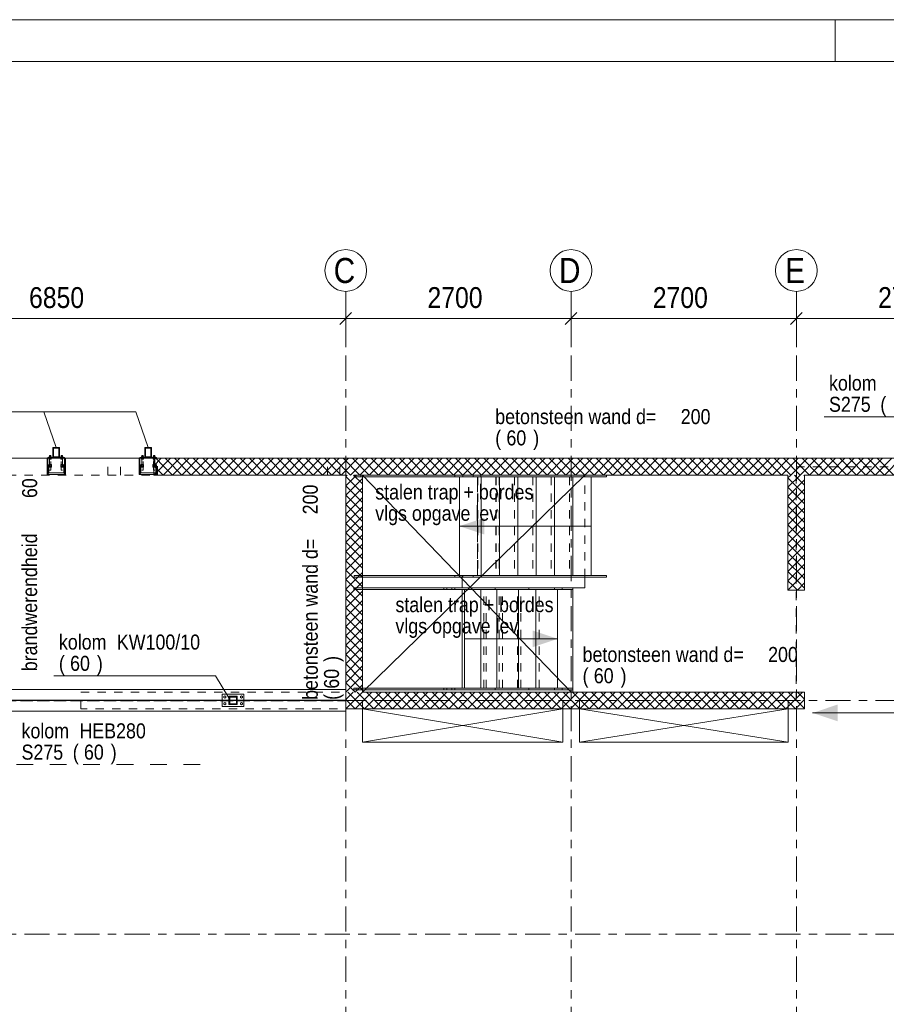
# Model space of a CAD drawing. Header units: millimetres. Extents: x -923 to -82, y -1402 to -808.
# Tile 57 of 109: x -809 to -706, y -926 to -808. Entities that reach past the tile are written whole.
import ezdxf

# ---------------------------------------------------------------- set-up
doc = ezdxf.new("R2010")
doc.units = ezdxf.units.MM
for name, pattern in [('XKITLINE00', [0]), ('XKITLINE01', [4, 1, -1, 1, -1]), ('XKITLINE02', [4, 2, -2]), ('XKITLINE03', [6, 3, -1, 1, -1])]:
    doc.linetypes.add(name, pattern=pattern)
for name, color, linetype, lineweight in [('Bout', 3, 'Continuous', 0), ('Grafisch object', 3, 'Continuous', 0), ('Offset', 4, 'Continuous', 0), ('Onderdeel', 2, 'Continuous', 0), ('Onderdeel label', 2, 'Continuous', 0), ('Stramien', 4, 'Continuous', 0), ('Tekening kader', 3, 'Continuous', 0), ('Tekst', 7, 'Continuous', 0)]:
    doc.layers.add(name, color=color, linetype=linetype, lineweight=lineweight)
doc.styles.add('ARIAL', font='arial.ttf')

msp = doc.modelspace()

# ---------------------------------------------------------------- hatches: boundary and pattern name
at = {"layer": 'Grafisch object'}
for points in [[(-756.69, -868.44), (-753.69, -867.44), (-753.69, -869.44)], [(-744.92, -881.94), (-747.92, -882.94), (-747.92, -880.94)], [(-714.36, -890.81), (-711.37, -889.81), (-711.36, -891.81)]]:
    msp.add_hatch(color=256, dxfattribs=at).paths.add_polyline_path(points, flags=17)
at = {"layer": 'Onderdeel'}
h = msp.add_hatch(color=256, dxfattribs=at)
h.paths.add_polyline_path([(-804.62, -860.21), (-805.42, -860.21), (-805.42, -859.01), (-804.62, -859.01)], flags=17)
h.paths.add_polyline_path([(-805.34, -860.13), (-804.7, -860.13), (-804.7, -859.09), (-805.34, -859.09)])
h = msp.add_hatch(color=256, dxfattribs=at)
h.paths.add_polyline_path([(-793.59, -860.21), (-794.39, -860.21), (-794.39, -859.01), (-793.59, -859.01)], flags=17)
h.paths.add_polyline_path([(-794.31, -860.13), (-793.67, -860.13), (-793.67, -859.09), (-794.31, -859.09)])
h = msp.add_hatch(color=256, dxfattribs=at)
h.paths.add_polyline_path([(-783.31, -889.81), (-784.31, -889.81), (-784.31, -888.81), (-783.31, -888.81)], flags=17)
h.paths.add_polyline_path([(-784.21, -889.71), (-783.41, -889.71), (-783.41, -888.91), (-784.21, -888.91)])

# ---------------------------------------------------------------- linework, layer by layer
at = {"layer": 'Bout', "linetype": 'XKITLINE00', "lineweight": 0}
for p, q in [((-784.81, -888.78), (-784.93, -888.84)), ((-784.93, -888.84), (-784.93, -888.98)), ((-784.93, -888.98), (-784.81, -889.05)), ((-784.69, -888.84), (-784.81, -888.78)), ((-784.81, -889.05), (-784.69, -888.98)), ((-784.69, -888.98), (-784.69, -888.84)), ((-782.81, -888.78), (-782.93, -888.84)), ((-782.93, -888.84), (-782.93, -888.98)), ((-782.93, -888.98), (-782.81, -889.05)), ((-782.69, -888.84), (-782.81, -888.78)), ((-782.81, -889.05), (-782.69, -888.98)), ((-782.69, -888.98), (-782.69, -888.84)), ((-784.81, -889.58), (-784.93, -889.64)), ((-784.93, -889.64), (-784.93, -889.78)), ((-784.93, -889.78), (-784.81, -889.85)), ((-784.69, -889.64), (-784.81, -889.58)), ((-784.81, -889.85), (-784.69, -889.78)), ((-784.69, -889.78), (-784.69, -889.64)), ((-782.81, -889.58), (-782.93, -889.64)), ((-782.93, -889.64), (-782.93, -889.78)), ((-782.93, -889.78), (-782.81, -889.85)), ((-782.69, -889.64), (-782.81, -889.58)), ((-782.81, -889.85), (-782.69, -889.78)), ((-782.69, -889.78), (-782.69, -889.64))]:
    msp.add_line(p, q, dxfattribs=at)
at = {"layer": 'Grafisch object', "linetype": 'XKITLINE00', "lineweight": 0}
for p, q in [((-860.81, -854.75), (-795.47, -854.75)), ((-805.02, -859.01), (-806.5, -854.75)), ((-793.99, -859.01), (-795.47, -854.75)), ((-743.31, -888.31), (-768.31, -862.31)), ((-768.31, -888.31), (-741.66, -862.31)), ((-740.89, -868.44), (-756.69, -868.44)), ((-756.07, -881.94), (-744.92, -881.94)), ((-744.31, -890.31), (-768.31, -894.31)), ((-768.31, -890.31), (-744.31, -894.32)), ((-744.31, -890.31), (-768.31, -890.31)), ((-768.31, -890.31), (-768.31, -894.31)), ((-744.31, -894.32), (-744.31, -890.31)), ((-717.31, -890.31), (-742.32, -894.32)), ((-742.32, -890.31), (-717.31, -894.32)), ((-717.31, -890.31), (-742.32, -890.31)), ((-742.32, -890.31), (-742.32, -894.32)), ((-717.31, -894.32), (-717.31, -890.31)), ((-714.36, -890.81), (-691.76, -890.8)), ((-768.31, -894.31), (-744.31, -894.32)), ((-742.32, -894.32), (-717.31, -894.32))]:
    msp.add_line(p, q, dxfattribs=at)
at = {"layer": 'Offset', "linetype": 'XKITLINE00', "lineweight": 0}
for p, q in [((-770.31, -846.55), (-770.31, -841.05)), ((-770.31, -846.55), (-770.31, -841.05)), ((-743.31, -846.55), (-743.31, -841.05)), ((-743.31, -846.55), (-743.31, -841.05)), ((-716.31, -846.55), (-716.31, -841.05)), ((-716.31, -846.55), (-716.31, -841.05)), ((-769.61, -842.85), (-771.02, -844.26)), ((-769.61, -842.85), (-771.02, -844.26)), ((-742.61, -842.85), (-744.02, -844.26)), ((-742.61, -842.85), (-744.02, -844.26)), ((-715.61, -842.85), (-717.02, -844.26)), ((-715.61, -842.85), (-717.02, -844.26)), ((-838.81, -843.55), (-770.31, -843.55)), ((-770.31, -843.55), (-743.31, -843.55)), ((-743.31, -843.55), (-716.31, -843.55)), ((-716.31, -843.55), (-689.31, -843.55))]:
    msp.add_line(p, q, dxfattribs=at)
at = {"layer": 'Offset'}
for p in [(-770.31, -843.55), (-770.31, -843.55), (-743.31, -843.55), (-743.31, -843.55), (-716.31, -843.55), (-716.31, -843.55)]:
    msp.add_point(p, dxfattribs=at)
at = {"layer": 'Onderdeel', "linetype": 'XKITLINE00', "lineweight": 0}
for p, q in [((-805.42, -859.01), (-805.42, -859.01)), ((-805.42, -859.01), (-804.62, -859.01)), ((-805.42, -860.21), (-805.42, -859.01)), ((-804.7, -859.09), (-805.34, -859.09)), ((-805.34, -859.09), (-805.34, -859.09)), ((-805.34, -859.09), (-805.34, -860.13)), ((-804.7, -859.09), (-804.7, -859.09)), ((-804.7, -860.13), (-804.7, -859.09)), ((-804.62, -859.01), (-804.62, -859.01)), ((-804.62, -859.01), (-804.62, -860.21)), ((-794.39, -859.01), (-794.39, -859.01)), ((-794.39, -859.01), (-793.59, -859.01)), ((-794.39, -860.21), (-794.39, -859.01)), ((-793.67, -859.09), (-794.31, -859.09)), ((-794.31, -859.09), (-794.31, -859.09)), ((-794.31, -859.09), (-794.31, -860.13)), ((-793.67, -859.09), (-793.67, -859.09)), ((-793.67, -860.13), (-793.67, -859.09)), ((-793.59, -859.01), (-793.59, -859.01)), ((-793.59, -859.01), (-793.59, -860.21)), ((-815.73, -860.31), (-806.02, -860.31)), ((-806.11, -860.31), (-806.02, -860.31)), ((-806.11, -862.26), (-806.11, -860.31)), ((-806.02, -860.21), (-805.42, -860.21)), ((-806.02, -862.06), (-806.02, -860.21)), ((-805.87, -860.17), (-805.57, -860.17)), ((-805.87, -860.17), (-805.87, -860.21)), ((-805.87, -861.06), (-805.57, -861.06)), ((-805.87, -861.06), (-805.87, -861.36)), ((-805.84, -860.09), (-805.6, -860.09)), ((-805.84, -860.09), (-805.84, -860.17)), ((-805.84, -861.07), (-805.6, -861.07)), ((-805.84, -861.07), (-805.84, -861.35)), ((-805.8, -859.96), (-805.64, -859.96)), ((-805.8, -860.09), (-805.8, -859.96)), ((-805.64, -860.09), (-805.64, -859.96)), ((-805.6, -860.09), (-805.6, -860.17)), ((-805.6, -861.35), (-805.6, -861.07)), ((-805.57, -860.17), (-805.57, -860.21)), ((-805.57, -861.36), (-805.57, -861.06)), ((-804.62, -860.21), (-805.42, -860.21)), ((-805.42, -860.21), (-805.42, -860.21)), ((-805.34, -860.13), (-805.34, -860.13)), ((-805.34, -860.13), (-804.7, -860.13)), ((-804.7, -860.13), (-804.7, -860.13)), ((-804.62, -860.21), (-804.62, -860.21)), ((-804.62, -860.21), (-804.02, -860.21)), ((-804.47, -860.17), (-804.17, -860.17)), ((-804.47, -860.17), (-804.47, -860.21)), ((-804.17, -861.06), (-804.47, -861.06)), ((-804.47, -861.06), (-804.47, -861.36)), ((-804.44, -860.09), (-804.2, -860.09)), ((-804.44, -860.09), (-804.44, -860.17)), ((-804.2, -861.07), (-804.44, -861.07)), ((-804.44, -861.07), (-804.44, -861.35)), ((-804.4, -859.96), (-804.24, -859.96)), ((-804.4, -860.09), (-804.4, -859.96)), ((-804.24, -860.09), (-804.24, -859.96)), ((-804.2, -860.17), (-804.2, -860.09)), ((-804.2, -861.35), (-804.2, -861.07)), ((-804.17, -860.21), (-804.17, -860.17)), ((-804.17, -861.36), (-804.17, -861.06)), ((-804.02, -862.06), (-804.02, -860.21)), ((-804.02, -860.31), (-794.99, -860.31)), ((-804.02, -860.31), (-803.91, -860.31)), ((-803.91, -862.26), (-803.91, -860.31)), ((-795.08, -860.31), (-794.99, -860.31)), ((-795.08, -862.26), (-795.08, -860.31)), ((-794.99, -860.21), (-794.39, -860.21)), ((-794.99, -862.06), (-794.99, -860.21)), ((-794.84, -860.17), (-794.54, -860.17)), ((-794.84, -860.17), (-794.84, -860.21)), ((-794.84, -861.06), (-794.54, -861.06)), ((-794.84, -861.06), (-794.84, -861.36)), ((-794.81, -860.09), (-794.57, -860.09)), ((-794.81, -860.09), (-794.81, -860.17)), ((-794.81, -861.07), (-794.57, -861.07)), ((-794.81, -861.07), (-794.81, -861.35)), ((-794.77, -859.96), (-794.61, -859.96)), ((-794.77, -860.09), (-794.77, -859.96)), ((-794.61, -860.09), (-794.61, -859.96)), ((-794.57, -860.09), (-794.57, -860.17)), ((-794.57, -861.35), (-794.57, -861.07)), ((-794.54, -860.17), (-794.54, -860.21)), ((-794.54, -861.36), (-794.54, -861.06)), ((-793.59, -860.21), (-794.39, -860.21)), ((-794.39, -860.21), (-794.39, -860.21)), ((-794.31, -860.13), (-794.31, -860.13)), ((-794.31, -860.13), (-793.67, -860.13)), ((-793.67, -860.13), (-793.67, -860.13)), ((-793.59, -860.21), (-793.59, -860.21)), ((-792.99, -860.21), (-793.59, -860.21)), ((-793.44, -860.17), (-793.14, -860.17)), ((-793.44, -860.17), (-793.44, -860.21)), ((-793.31, -861.06), (-793.44, -861.06)), ((-793.44, -861.06), (-793.44, -861.36)), ((-793.41, -860.09), (-793.17, -860.09)), ((-793.41, -860.09), (-793.41, -860.17)), ((-793.31, -861.07), (-793.41, -861.07)), ((-793.41, -861.07), (-793.41, -861.35)), ((-793.37, -859.96), (-793.21, -859.96)), ((-793.37, -860.09), (-793.37, -859.96)), ((-793.31, -862.31), (-791.31, -860.31)), ((-793.31, -861.19), (-792.44, -860.31)), ((-793.31, -862.31), (-793.31, -860.31)), ((-793.31, -860.31), (-690.32, -860.31)), ((-793.21, -860.09), (-793.21, -859.96)), ((-793.17, -860.17), (-793.17, -860.09)), ((-793.14, -860.21), (-793.14, -860.17)), ((-792.19, -861.19), (-793.07, -860.31)), ((-792.99, -860.31), (-792.99, -860.21)), ((-792.19, -862.31), (-790.19, -860.31)), ((-791.63, -860.63), (-791.95, -860.31)), ((-789.95, -862.31), (-791.63, -860.63)), ((-791.07, -862.31), (-789.07, -860.31)), ((-788.82, -862.31), (-790.82, -860.31)), ((-789.95, -862.31), (-787.95, -860.31)), ((-787.7, -862.31), (-789.7, -860.31)), ((-788.82, -862.31), (-786.82, -860.31)), ((-786.58, -862.31), (-788.58, -860.31)), ((-787.7, -862.31), (-785.7, -860.31)), ((-785.46, -862.31), (-787.46, -860.31)), ((-786.58, -862.31), (-784.58, -860.31)), ((-784.33, -862.31), (-786.33, -860.31)), ((-785.46, -862.31), (-783.46, -860.31)), ((-783.21, -862.31), (-785.21, -860.31)), ((-784.33, -862.31), (-782.33, -860.31)), ((-782.09, -862.31), (-784.09, -860.31)), ((-783.21, -862.31), (-781.21, -860.31)), ((-780.97, -862.31), (-782.97, -860.31)), ((-782.09, -862.31), (-780.09, -860.31)), ((-779.84, -862.31), (-781.84, -860.31)), ((-780.97, -862.31), (-778.97, -860.31)), ((-778.72, -862.31), (-780.72, -860.31)), ((-779.84, -862.31), (-777.84, -860.31)), ((-777.6, -862.31), (-779.6, -860.31)), ((-778.72, -862.31), (-776.72, -860.31)), ((-776.48, -862.31), (-778.48, -860.31)), ((-777.6, -862.31), (-775.6, -860.31)), ((-775.35, -862.31), (-777.35, -860.31)), ((-776.48, -862.31), (-774.48, -860.31)), ((-774.23, -862.31), (-776.23, -860.31)), ((-775.35, -862.31), (-773.35, -860.31)), ((-773.11, -862.31), (-775.11, -860.31)), ((-774.23, -862.31), (-772.23, -860.31)), ((-771.99, -862.31), (-773.99, -860.31)), ((-773.11, -862.31), (-771.11, -860.31)), ((-770.86, -862.31), (-772.86, -860.31)), ((-771.99, -862.31), (-769.99, -860.31)), ((-769.74, -862.31), (-771.74, -860.31)), ((-770.86, -862.31), (-768.86, -860.31)), ((-768.62, -862.31), (-770.62, -860.31)), ((-769.74, -862.31), (-767.74, -860.31)), ((-767.5, -862.31), (-769.5, -860.31)), ((-768.62, -862.31), (-766.62, -860.31)), ((-766.37, -862.31), (-768.37, -860.31)), ((-767.5, -862.31), (-765.5, -860.31)), ((-765.25, -862.31), (-767.25, -860.31)), ((-766.37, -862.31), (-764.37, -860.31)), ((-764.13, -862.31), (-766.13, -860.31)), ((-765.25, -862.31), (-763.25, -860.31)), ((-763.01, -862.31), (-765.01, -860.31)), ((-764.13, -862.31), (-762.13, -860.31)), ((-761.88, -862.31), (-763.88, -860.31)), ((-763.01, -862.31), (-761.01, -860.31)), ((-760.76, -862.31), (-762.76, -860.31)), ((-761.88, -862.31), (-759.88, -860.31)), ((-759.64, -862.31), (-761.64, -860.31)), ((-760.76, -862.31), (-758.76, -860.31)), ((-758.52, -862.31), (-760.52, -860.31)), ((-759.64, -862.31), (-757.64, -860.31)), ((-757.39, -862.31), (-759.39, -860.31)), ((-758.52, -862.31), (-756.52, -860.31)), ((-756.27, -862.31), (-758.27, -860.31)), ((-757.39, -862.31), (-755.39, -860.31)), ((-755.15, -862.31), (-757.15, -860.31)), ((-756.27, -862.31), (-754.27, -860.31)), ((-754.03, -862.31), (-756.03, -860.31)), ((-755.15, -862.31), (-753.15, -860.31)), ((-752.9, -862.31), (-754.9, -860.31)), ((-754.03, -862.31), (-752.03, -860.31)), ((-751.78, -862.31), (-753.78, -860.31)), ((-752.9, -862.31), (-750.9, -860.31)), ((-750.66, -862.31), (-752.66, -860.31)), ((-751.78, -862.31), (-749.78, -860.31)), ((-749.54, -862.31), (-751.54, -860.31)), ((-750.66, -862.31), (-748.66, -860.31)), ((-748.41, -862.31), (-750.41, -860.31)), ((-749.54, -862.31), (-747.54, -860.31)), ((-747.29, -862.31), (-749.29, -860.31)), ((-748.41, -862.31), (-746.41, -860.31)), ((-746.17, -862.31), (-748.17, -860.31)), ((-747.29, -862.31), (-745.29, -860.31)), ((-745.05, -862.31), (-747.05, -860.31)), ((-746.17, -862.31), (-744.17, -860.31)), ((-743.92, -862.31), (-745.92, -860.31)), ((-745.05, -862.31), (-743.05, -860.31)), ((-742.8, -862.31), (-744.8, -860.31)), ((-743.92, -862.31), (-741.92, -860.31)), ((-741.68, -862.31), (-743.68, -860.31)), ((-742.8, -862.31), (-740.8, -860.31)), ((-740.56, -862.31), (-742.56, -860.31)), ((-741.68, -862.31), (-739.68, -860.31)), ((-739.43, -862.31), (-741.43, -860.31)), ((-740.56, -862.31), (-738.56, -860.31)), ((-738.31, -862.31), (-740.31, -860.31)), ((-739.43, -862.31), (-737.43, -860.31)), ((-737.19, -862.31), (-739.19, -860.31)), ((-738.31, -862.31), (-736.31, -860.31)), ((-736.07, -862.31), (-738.07, -860.31)), ((-737.19, -862.31), (-735.19, -860.31)), ((-734.94, -862.31), (-736.94, -860.31)), ((-736.07, -862.31), (-734.07, -860.31)), ((-733.82, -862.31), (-735.82, -860.31)), ((-734.94, -862.31), (-732.94, -860.31)), ((-732.7, -862.31), (-734.7, -860.31)), ((-733.82, -862.31), (-731.82, -860.31)), ((-731.57, -862.31), (-733.57, -860.31)), ((-732.7, -862.31), (-730.7, -860.31)), ((-730.45, -862.31), (-732.45, -860.31)), ((-731.57, -862.31), (-729.57, -860.31)), ((-729.33, -862.31), (-731.33, -860.31)), ((-730.45, -862.31), (-728.45, -860.31)), ((-728.21, -862.31), (-730.21, -860.31)), ((-729.33, -862.31), (-727.33, -860.31)), ((-727.08, -862.31), (-729.08, -860.31)), ((-728.21, -862.31), (-726.21, -860.31)), ((-725.96, -862.31), (-727.96, -860.31)), ((-727.08, -862.31), (-725.08, -860.31)), ((-724.84, -862.31), (-726.84, -860.31)), ((-725.96, -862.31), (-723.96, -860.31)), ((-723.72, -862.31), (-725.72, -860.31)), ((-724.84, -862.31), (-722.84, -860.31)), ((-722.59, -862.31), (-724.59, -860.31)), ((-723.72, -862.31), (-721.72, -860.31)), ((-721.47, -862.31), (-723.47, -860.31)), ((-722.59, -862.31), (-720.59, -860.31)), ((-720.35, -862.31), (-722.35, -860.31)), ((-721.47, -862.31), (-719.47, -860.31)), ((-719.23, -862.31), (-721.23, -860.31)), ((-720.35, -862.31), (-718.35, -860.31)), ((-718.1, -862.31), (-720.1, -860.31)), ((-719.23, -862.31), (-717.23, -860.31)), ((-716.98, -862.31), (-718.98, -860.31)), ((-718.1, -862.31), (-716.1, -860.31)), ((-715.86, -862.31), (-717.86, -860.31)), ((-716.98, -862.31), (-714.98, -860.31)), ((-714.74, -862.31), (-716.74, -860.31)), ((-715.86, -862.31), (-713.86, -860.31)), ((-713.61, -862.31), (-715.61, -860.31)), ((-714.74, -862.31), (-712.74, -860.31)), ((-712.49, -862.31), (-714.49, -860.31)), ((-713.61, -862.31), (-711.61, -860.31)), ((-711.37, -862.31), (-713.37, -860.31)), ((-712.49, -862.31), (-710.49, -860.31)), ((-710.25, -862.31), (-712.25, -860.31)), ((-711.37, -862.31), (-709.37, -860.31)), ((-709.12, -862.31), (-711.12, -860.31)), ((-710.25, -862.31), (-708.25, -860.31)), ((-708, -862.31), (-710, -860.31)), ((-709.12, -862.31), (-707.12, -860.31)), ((-706.88, -862.31), (-708.88, -860.31)), ((-708, -862.31), (-706, -860.31)), ((-705.76, -862.31), (-707.76, -860.31)), ((-706.88, -862.31), (-704.88, -860.31)), ((-704.63, -862.31), (-706.63, -860.31)), ((-705.76, -862.31), (-703.76, -860.31)), ((-806.11, -862.26), (-805.91, -862.06)), ((-803.91, -862.26), (-806.11, -862.26)), ((-806.02, -862.06), (-804.02, -862.06)), ((-805.87, -861.36), (-805.57, -861.36)), ((-805.84, -861.35), (-805.6, -861.35)), ((-805.8, -861.13), (-805.64, -861.13)), ((-805.8, -861.13), (-805.8, -861.29)), ((-805.8, -861.29), (-805.64, -861.29)), ((-805.64, -861.29), (-805.64, -861.13)), ((-804.47, -861.36), (-804.17, -861.36)), ((-804.44, -861.35), (-804.2, -861.35)), ((-804.24, -861.13), (-804.4, -861.13)), ((-804.4, -861.13), (-804.4, -861.29)), ((-804.4, -861.29), (-804.24, -861.29)), ((-804.24, -861.29), (-804.24, -861.13)), ((-804.11, -862.06), (-803.91, -862.26)), ((-795.08, -862.26), (-794.88, -862.06)), ((-795.08, -862.26), (-793.31, -862.26)), ((-794.99, -862.06), (-793.31, -862.06)), ((-794.84, -861.36), (-794.54, -861.36)), ((-794.81, -861.35), (-794.57, -861.35)), ((-794.77, -861.13), (-794.61, -861.13)), ((-794.77, -861.13), (-794.77, -861.29)), ((-794.77, -861.29), (-794.61, -861.29)), ((-794.61, -861.29), (-794.61, -861.13)), ((-793.44, -861.36), (-793.31, -861.36)), ((-793.41, -861.35), (-793.31, -861.35)), ((-793.31, -861.13), (-793.37, -861.13)), ((-793.37, -861.13), (-793.37, -861.29)), ((-793.37, -861.29), (-793.31, -861.29)), ((-792.75, -861.75), (-793.31, -861.19)), ((-792.19, -862.31), (-792.75, -861.75)), ((-791.07, -862.31), (-792.19, -861.19)), ((-793.31, -862.31), (-793.31, -862.31)), ((-793.31, -862.31), (-793.31, -862.31)), ((-793.31, -862.31), (-793.31, -862.31)), ((-793.31, -862.31), (-770.31, -862.31)), ((-770.31, -863.62), (-769.01, -862.31)), ((-770.31, -862.5), (-770.13, -862.31)), ((-770.31, -888.31), (-770.31, -862.31)), ((-768.31, -864.5), (-770.31, -862.5)), ((-770.31, -864.74), (-768.31, -862.74)), ((-768.31, -863.37), (-769.37, -862.31)), ((-768.31, -862.31), (-717.32, -862.31)), ((-768.31, -862.31), (-768.31, -888.31)), ((-768.31, -862.51), (-756.29, -862.51)), ((-756.69, -862.51), (-756.69, -874.36)), ((-756.29, -862.31), (-756.29, -862.51)), ((-756.29, -862.31), (-756.29, -862.51)), ((-756.29, -862.51), (-739.06, -862.51)), ((-754.09, -862.51), (-754.09, -874.36)), ((-751.89, -862.51), (-751.89, -874.36)), ((-749.69, -862.51), (-749.69, -874.36)), ((-747.49, -862.51), (-747.49, -874.36)), ((-745.29, -862.51), (-745.29, -874.36)), ((-743.09, -862.51), (-743.09, -874.36)), ((-740.89, -862.51), (-740.89, -874.36)), ((-739.06, -862.31), (-739.06, -862.51)), ((-739.06, -862.31), (-739.06, -862.51)), ((-717.32, -863.77), (-715.86, -862.31)), ((-717.32, -862.64), (-716.99, -862.31)), ((-717.32, -862.31), (-717.32, -876.11)), ((-715.32, -864.64), (-717.32, -862.64)), ((-717.32, -864.89), (-715.32, -862.89)), ((-715.32, -863.52), (-716.52, -862.31)), ((-715.32, -862.4), (-715.4, -862.31)), ((-715.32, -862.31), (-690.32, -862.31)), ((-715.32, -876.11), (-715.32, -862.31)), ((-768.31, -865.62), (-770.31, -863.62)), ((-770.31, -865.86), (-768.31, -863.86)), ((-715.32, -865.77), (-717.32, -863.77)), ((-717.32, -866.01), (-715.32, -864.01)), ((-768.31, -866.74), (-770.31, -864.74)), ((-770.31, -866.99), (-768.31, -864.99)), ((-715.32, -866.89), (-717.32, -864.89)), ((-717.32, -867.13), (-715.32, -865.13)), ((-768.31, -867.86), (-770.31, -865.86)), ((-770.31, -868.11), (-768.31, -866.11)), ((-768.31, -868.99), (-770.31, -866.99)), ((-715.32, -868.01), (-717.32, -866.01)), ((-717.32, -868.26), (-715.32, -866.26)), ((-770.31, -869.23), (-768.31, -867.23)), ((-768.31, -870.11), (-770.31, -868.11)), ((-715.32, -869.13), (-717.32, -867.13)), ((-717.32, -869.38), (-715.32, -867.38)), ((-770.31, -870.35), (-768.31, -868.35)), ((-768.31, -871.23), (-770.31, -869.23)), ((-715.32, -870.26), (-717.32, -868.26)), ((-717.32, -870.5), (-715.32, -868.5)), ((-770.31, -871.48), (-768.31, -869.48)), ((-768.31, -872.35), (-770.31, -870.35)), ((-715.32, -871.38), (-717.32, -869.38)), ((-717.32, -871.62), (-715.32, -869.62)), ((-715.32, -872.5), (-717.32, -870.5)), ((-770.31, -872.6), (-768.31, -870.6)), ((-768.31, -873.48), (-770.31, -871.48)), ((-770.31, -873.72), (-768.31, -871.72)), ((-717.32, -872.75), (-715.32, -870.75)), ((-715.32, -873.62), (-717.32, -871.62)), ((-768.31, -874.6), (-770.31, -872.6)), ((-770.31, -874.84), (-768.31, -872.84)), ((-717.32, -873.87), (-715.32, -871.87)), ((-715.63, -874.43), (-717.32, -872.75)), ((-768.31, -875.72), (-770.31, -873.72)), ((-770.31, -875.97), (-768.31, -873.97)), ((-717.32, -874.99), (-715.32, -872.99)), ((-716.19, -874.99), (-717.32, -873.87)), ((-768.31, -876.84), (-770.31, -874.84)), ((-770.31, -877.09), (-768.31, -875.09)), ((-768.31, -874.36), (-756.29, -874.36)), ((-768.31, -874.56), (-756.29, -874.56)), ((-756.35, -875.81), (-756.35, -874.56)), ((-756.29, -874.56), (-756.29, -874.36)), ((-756.29, -874.36), (-739.06, -874.36)), ((-756.29, -874.36), (-756.29, -874.56)), ((-756.29, -874.56), (-739.06, -874.56)), ((-741.66, -875.81), (-741.66, -874.56)), ((-739.06, -874.36), (-739.06, -874.56)), ((-739.06, -874.36), (-739.06, -874.56)), ((-717.32, -876.11), (-715.32, -874.11)), ((-716.75, -875.55), (-717.32, -874.99)), ((-715.32, -875.87), (-716.19, -874.99)), ((-716.19, -876.11), (-715.32, -875.24)), ((-715.32, -874.75), (-715.63, -874.43)), ((-768.31, -877.97), (-770.31, -875.97)), ((-770.31, -878.21), (-768.31, -876.21)), ((-768.31, -875.81), (-758.55, -875.81)), ((-768.31, -875.81), (-758.22, -875.81)), ((-768.31, -876.01), (-758.22, -876.01)), ((-758.22, -875.81), (-748.39, -875.81)), ((-758.22, -876.01), (-758.22, -875.81)), ((-758.22, -876.01), (-758.22, -875.81)), ((-748.39, -876.01), (-758.22, -876.01)), ((-756.35, -887.86), (-756.35, -876.01)), ((-756.07, -887.86), (-756.07, -876.01)), ((-754.14, -887.86), (-754.14, -876.01)), ((-752.4, -876.01), (-752.4, -875.81)), ((-752.22, -887.86), (-752.22, -876.01)), ((-752.22, -876.01), (-749.62, -876.01)), ((-749.62, -876.01), (-749.62, -887.86)), ((-748.39, -875.81), (-745.31, -875.81)), ((-748.39, -875.81), (-748.39, -876.01)), ((-748.39, -876.01), (-745.31, -876.01)), ((-747.52, -887.86), (-747.52, -876.01)), ((-745.31, -876.01), (-745.31, -875.81)), ((-743.11, -875.81), (-745.31, -875.81)), ((-745.31, -875.81), (-745.31, -876.01)), ((-745.31, -876.01), (-743.11, -876.01)), ((-744.92, -887.86), (-744.92, -876.01)), ((-743.11, -876.01), (-743.11, -875.81)), ((-743.11, -875.81), (-741.66, -875.81)), ((-743.11, -887.86), (-743.11, -876.01)), ((-717.32, -876.11), (-717.32, -876.11)), ((-717.32, -876.11), (-717.32, -876.11)), ((-717.32, -876.11), (-717.32, -876.11)), ((-717.32, -876.11), (-715.32, -876.11)), ((-716.19, -876.11), (-716.75, -875.55)), ((-768.31, -879.09), (-770.31, -877.09)), ((-770.31, -879.33), (-768.31, -877.33)), ((-768.31, -880.21), (-770.31, -878.21)), ((-770.31, -880.46), (-768.31, -878.46)), ((-768.31, -881.33), (-770.31, -879.33)), ((-770.31, -881.58), (-768.31, -879.58)), ((-768.31, -882.46), (-770.31, -880.46)), ((-770.31, -882.7), (-768.31, -880.7)), ((-768.31, -883.58), (-770.31, -881.58)), ((-770.31, -883.82), (-768.31, -881.82)), ((-768.31, -884.7), (-770.31, -882.7)), ((-770.31, -884.95), (-768.31, -882.95)), ((-768.31, -885.82), (-770.31, -883.82)), ((-770.31, -886.07), (-768.31, -884.07)), ((-768.63, -886.63), (-770.31, -884.95)), ((-770.31, -887.19), (-768.31, -885.19)), ((-769.19, -887.19), (-770.31, -886.07)), ((-770.31, -888.31), (-768.31, -886.31)), ((-768.31, -886.95), (-768.63, -886.63)), ((-858.81, -888.01), (-770.31, -888.02)), ((-769.75, -887.75), (-770.31, -887.19)), ((-769.19, -888.31), (-769.75, -887.75)), ((-768.31, -888.07), (-769.19, -887.19)), ((-769.19, -888.31), (-768.31, -887.44)), ((-768.31, -887.86), (-758.55, -887.86)), ((-768.31, -887.86), (-758.55, -887.86)), ((-768.31, -887.86), (-758.22, -887.86)), ((-768.31, -888.06), (-758.22, -888.06)), ((-758.22, -887.86), (-748.39, -887.86)), ((-758.22, -887.86), (-758.22, -888.06)), ((-758.22, -887.86), (-758.22, -888.06)), ((-758.22, -888.06), (-748.39, -888.06)), ((-752.4, -888.06), (-752.4, -887.86)), ((-749.62, -887.86), (-752.22, -887.86)), ((-748.39, -887.86), (-745.31, -887.86)), ((-748.39, -887.86), (-748.39, -888.06)), ((-748.39, -888.06), (-745.31, -888.06)), ((-745.31, -887.86), (-745.31, -888.06)), ((-745.31, -888.06), (-745.31, -887.86)), ((-745.31, -887.86), (-743.11, -887.86)), ((-743.11, -888.06), (-745.31, -888.06)), ((-743.11, -887.86), (-743.11, -888.06)), ((-743.11, -888.31), (-743.11, -888.06)), ((-782.51, -888.56), (-785.11, -888.56)), ((-785.11, -890.06), (-785.11, -888.56)), ((-784.31, -889.81), (-784.31, -888.81)), ((-784.31, -888.81), (-783.31, -888.81)), ((-783.41, -888.91), (-784.21, -888.91)), ((-784.21, -888.91), (-784.21, -889.71)), ((-783.41, -889.71), (-783.41, -888.91)), ((-783.31, -888.81), (-783.31, -889.81)), ((-782.51, -890.06), (-782.51, -888.56)), ((-770.31, -888.31), (-770.31, -888.31)), ((-770.31, -888.31), (-770.31, -888.31)), ((-770.31, -888.31), (-770.31, -888.31)), ((-770.31, -890.31), (-768.31, -888.31)), ((-770.31, -889.19), (-769.44, -888.31)), ((-770.31, -890.31), (-770.31, -888.31)), ((-769.75, -889.75), (-770.31, -889.19)), ((-769.19, -889.19), (-770.07, -888.31)), ((-769.19, -890.31), (-767.19, -888.31)), ((-768.07, -890.31), (-769.19, -889.19)), ((-768.63, -888.63), (-768.95, -888.31)), ((-766.95, -890.31), (-768.63, -888.63)), ((-715.33, -888.31), (-768.31, -888.31)), ((-768.31, -888.31), (-743.11, -888.31)), ((-768.07, -890.31), (-766.07, -888.31)), ((-765.82, -890.31), (-767.82, -888.31)), ((-766.95, -890.31), (-764.95, -888.31)), ((-764.7, -890.31), (-766.7, -888.31)), ((-765.82, -890.31), (-763.82, -888.31)), ((-763.58, -890.31), (-765.58, -888.31)), ((-764.7, -890.31), (-762.7, -888.31)), ((-762.46, -890.31), (-764.46, -888.31)), ((-763.58, -890.31), (-761.58, -888.31)), ((-761.33, -890.31), (-763.33, -888.31)), ((-762.46, -890.31), (-760.46, -888.31)), ((-760.21, -890.31), (-762.21, -888.31)), ((-761.33, -890.31), (-759.33, -888.31)), ((-759.09, -890.31), (-761.09, -888.31)), ((-760.21, -890.31), (-758.21, -888.31)), ((-757.97, -890.31), (-759.97, -888.31)), ((-759.09, -890.31), (-757.09, -888.31)), ((-756.84, -890.31), (-758.84, -888.31)), ((-757.97, -890.31), (-755.97, -888.31)), ((-755.72, -890.31), (-757.72, -888.31)), ((-756.84, -890.31), (-754.84, -888.31)), ((-754.6, -890.31), (-756.6, -888.31)), ((-755.72, -890.31), (-753.72, -888.31)), ((-753.48, -890.31), (-755.48, -888.31)), ((-754.6, -890.31), (-752.6, -888.31)), ((-752.35, -890.31), (-754.35, -888.31)), ((-753.48, -890.31), (-751.48, -888.31)), ((-751.23, -890.31), (-753.23, -888.31)), ((-752.35, -890.31), (-750.35, -888.31)), ((-750.11, -890.31), (-752.11, -888.31)), ((-751.23, -890.31), (-749.23, -888.31)), ((-748.99, -890.31), (-750.99, -888.31)), ((-750.11, -890.31), (-748.11, -888.31)), ((-747.86, -890.31), (-749.86, -888.31)), ((-748.99, -890.31), (-746.99, -888.31)), ((-746.74, -890.31), (-748.74, -888.31)), ((-747.86, -890.31), (-745.86, -888.31)), ((-745.62, -890.31), (-747.62, -888.31)), ((-746.74, -890.31), (-744.74, -888.31)), ((-744.5, -890.31), (-746.5, -888.31)), ((-745.62, -890.31), (-743.62, -888.31)), ((-743.37, -890.31), (-745.37, -888.31)), ((-744.5, -890.31), (-742.5, -888.31)), ((-742.25, -890.31), (-744.25, -888.31)), ((-743.37, -890.31), (-741.37, -888.31)), ((-741.13, -890.31), (-743.13, -888.31)), ((-742.25, -890.31), (-740.25, -888.31)), ((-740.01, -890.31), (-742.01, -888.31)), ((-741.13, -890.31), (-739.13, -888.31)), ((-738.88, -890.31), (-740.88, -888.31)), ((-740.01, -890.31), (-738.01, -888.31)), ((-737.76, -890.31), (-739.76, -888.31)), ((-738.88, -890.31), (-736.88, -888.31)), ((-736.64, -890.31), (-738.64, -888.31)), ((-737.76, -890.31), (-735.76, -888.31)), ((-735.52, -890.31), (-737.52, -888.31)), ((-736.64, -890.31), (-734.64, -888.31)), ((-734.39, -890.31), (-736.39, -888.31)), ((-735.52, -890.31), (-733.52, -888.31)), ((-733.27, -890.31), (-735.27, -888.31)), ((-734.39, -890.31), (-732.39, -888.31)), ((-732.15, -890.31), (-734.15, -888.31)), ((-733.27, -890.31), (-731.27, -888.31)), ((-731.03, -890.31), (-733.03, -888.31)), ((-732.15, -890.31), (-730.15, -888.31)), ((-729.9, -890.31), (-731.9, -888.31)), ((-731.03, -890.31), (-729.03, -888.31)), ((-728.78, -890.31), (-730.78, -888.31)), ((-729.9, -890.31), (-727.9, -888.31)), ((-727.66, -890.31), (-729.66, -888.31)), ((-728.78, -890.31), (-726.78, -888.31)), ((-726.54, -890.31), (-728.54, -888.31)), ((-727.66, -890.31), (-725.66, -888.31)), ((-725.41, -890.31), (-727.41, -888.31)), ((-726.54, -890.31), (-724.54, -888.31)), ((-724.29, -890.31), (-726.29, -888.31)), ((-725.41, -890.31), (-723.41, -888.31)), ((-723.17, -890.31), (-725.17, -888.31)), ((-724.29, -890.31), (-722.29, -888.31)), ((-722.05, -890.31), (-724.05, -888.31)), ((-723.17, -890.31), (-721.17, -888.31)), ((-720.92, -890.31), (-722.92, -888.31)), ((-722.05, -890.31), (-720.05, -888.31)), ((-719.8, -890.31), (-721.8, -888.31)), ((-720.92, -890.31), (-718.92, -888.31)), ((-718.68, -890.31), (-720.68, -888.31)), ((-719.8, -890.31), (-717.8, -888.31)), ((-717.56, -890.31), (-719.56, -888.31)), ((-718.68, -890.31), (-716.68, -888.31)), ((-716.43, -890.31), (-718.43, -888.31)), ((-717.56, -890.31), (-715.56, -888.31)), ((-715.33, -890.29), (-717.31, -888.31)), ((-716.43, -890.31), (-715.33, -889.21)), ((-715.33, -889.17), (-716.19, -888.31)), ((-715.33, -890.31), (-715.33, -888.31)), ((-782.51, -890.06), (-785.11, -890.06)), ((-783.31, -889.81), (-784.31, -889.81)), ((-784.21, -889.71), (-783.41, -889.71)), ((-770.31, -890.31), (-770.31, -890.31)), ((-770.31, -890.31), (-770.31, -890.31)), ((-770.31, -890.31), (-770.31, -890.31)), ((-770.31, -890.31), (-715.33, -890.31)), ((-770.31, -890.62), (-770.31, -890.31)), ((-769.19, -890.31), (-769.75, -889.75)), ((-768.31, -890.31), (-768.31, -894.31)), ((-744.31, -894.32), (-744.31, -890.31)), ((-742.32, -894.32), (-742.32, -890.31)), ((-717.31, -894.32), (-717.31, -890.31)), ((-858.81, -890.61), (-770.31, -890.62)), ((-768.31, -894.31), (-744.31, -894.32)), ((-742.32, -894.32), (-717.31, -894.32))]:
    msp.add_line(p, q, dxfattribs=at)
at = {"layer": 'Onderdeel', "linetype": 'XKITLINE01', "lineweight": 0}
for p, q in [((-805.42, -859.01), (-804.62, -859.01)), ((-804.7, -859.09), (-805.34, -859.09)), ((-805.34, -859.09), (-805.34, -859.09)), ((-804.7, -859.09), (-804.7, -859.09)), ((-794.39, -859.01), (-793.59, -859.01)), ((-793.67, -859.09), (-794.31, -859.09)), ((-794.31, -859.09), (-794.31, -859.09)), ((-793.67, -859.09), (-793.67, -859.09)), ((-468.81, -860.31), (-860.81, -860.31)), ((-806.02, -860.31), (-806.02, -860.21)), ((-806.02, -860.21), (-804.02, -860.21)), ((-806.02, -860.21), (-804.02, -860.21)), ((-806.02, -860.31), (-804.02, -860.31)), ((-806.02, -860.31), (-804.02, -860.31)), ((-806.02, -860.31), (-804.02, -860.31)), ((-806.02, -860.31), (-804.02, -860.31)), ((-805.91, -862.06), (-805.91, -860.31)), ((-805.87, -860.21), (-805.57, -860.21)), ((-805.87, -860.31), (-805.57, -860.31)), ((-805.87, -860.31), (-805.87, -860.35)), ((-805.87, -860.35), (-805.57, -860.35)), ((-805.57, -861.06), (-805.87, -861.06)), ((-805.87, -861.06), (-805.87, -861.36)), ((-805.84, -860.17), (-805.6, -860.17)), ((-805.84, -860.35), (-805.6, -860.35)), ((-805.84, -860.35), (-805.84, -860.43)), ((-805.84, -860.43), (-805.6, -860.43)), ((-805.6, -861.07), (-805.84, -861.07)), ((-805.84, -861.07), (-805.84, -861.35)), ((-805.8, -860.09), (-805.8, -861.71)), ((-805.64, -861.71), (-805.64, -860.09)), ((-805.6, -860.35), (-805.6, -860.43)), ((-805.6, -861.35), (-805.6, -861.07)), ((-805.57, -860.31), (-805.57, -860.35)), ((-805.57, -861.36), (-805.57, -861.06)), ((-805.42, -860.21), (-804.62, -860.21)), ((-805.42, -860.21), (-804.62, -860.21)), ((-805.34, -860.13), (-804.7, -860.13)), ((-804.47, -860.21), (-804.17, -860.21)), ((-804.17, -860.31), (-804.47, -860.31)), ((-804.47, -860.31), (-804.47, -860.35)), ((-804.17, -860.35), (-804.47, -860.35)), ((-804.17, -861.06), (-804.47, -861.06)), ((-804.47, -861.06), (-804.47, -861.36)), ((-804.44, -860.17), (-804.2, -860.17)), ((-804.2, -860.35), (-804.44, -860.35)), ((-804.44, -860.35), (-804.44, -860.43)), ((-804.2, -860.43), (-804.44, -860.43)), ((-804.2, -861.07), (-804.44, -861.07)), ((-804.44, -861.07), (-804.44, -861.35)), ((-804.4, -861.71), (-804.4, -860.09)), ((-804.24, -860.09), (-804.24, -861.71)), ((-804.2, -860.35), (-804.2, -860.43)), ((-804.2, -861.35), (-804.2, -861.07)), ((-804.17, -860.31), (-804.17, -860.35)), ((-804.17, -861.36), (-804.17, -861.06)), ((-804.11, -862.06), (-804.11, -860.31)), ((-804.02, -860.21), (-804.02, -860.31)), ((-798.81, -862.31), (-798.81, -860.31)), ((-798.81, -860.31), (-771.01, -860.31)), ((-797.31, -862.31), (-797.31, -860.31)), ((-794.99, -860.31), (-794.99, -860.21)), ((-794.99, -860.21), (-792.99, -860.21)), ((-794.99, -860.21), (-792.99, -860.21)), ((-794.99, -860.31), (-768.31, -860.31)), ((-794.99, -860.31), (-792.88, -860.31)), ((-794.99, -860.31), (-792.99, -860.31)), ((-794.99, -860.31), (-792.99, -860.31)), ((-794.88, -862.06), (-794.88, -860.31)), ((-794.84, -860.21), (-794.54, -860.21)), ((-794.84, -860.31), (-794.54, -860.31)), ((-794.84, -860.31), (-794.84, -860.35)), ((-794.84, -860.35), (-794.54, -860.35)), ((-794.54, -861.06), (-794.84, -861.06)), ((-794.84, -861.06), (-794.84, -861.36)), ((-794.81, -860.17), (-794.57, -860.17)), ((-794.81, -860.35), (-794.57, -860.35)), ((-794.81, -860.35), (-794.81, -860.43)), ((-794.81, -860.43), (-794.57, -860.43)), ((-794.57, -861.07), (-794.81, -861.07)), ((-794.81, -861.07), (-794.81, -861.35)), ((-794.77, -860.09), (-794.77, -861.71)), ((-794.61, -861.71), (-794.61, -860.09)), ((-794.57, -860.35), (-794.57, -860.43)), ((-794.57, -861.35), (-794.57, -861.07)), ((-794.54, -860.31), (-794.54, -860.35)), ((-794.54, -861.36), (-794.54, -861.06)), ((-794.39, -860.21), (-793.59, -860.21)), ((-794.39, -860.21), (-793.59, -860.21)), ((-794.31, -860.13), (-793.67, -860.13)), ((-793.44, -860.21), (-793.14, -860.21)), ((-793.14, -860.31), (-793.44, -860.31)), ((-793.44, -860.31), (-793.44, -860.35)), ((-793.14, -860.35), (-793.44, -860.35)), ((-793.14, -861.06), (-793.44, -861.06)), ((-793.44, -861.06), (-793.44, -861.36)), ((-793.41, -860.17), (-793.17, -860.17)), ((-793.17, -860.35), (-793.41, -860.35)), ((-793.41, -860.35), (-793.41, -860.43)), ((-793.17, -860.43), (-793.41, -860.43)), ((-793.17, -861.07), (-793.41, -861.07)), ((-793.41, -861.07), (-793.41, -861.35)), ((-793.37, -861.71), (-793.37, -860.09)), ((-793.31, -861.06), (-793.14, -861.06)), ((-793.31, -861.07), (-793.17, -861.07)), ((-793.21, -860.09), (-793.21, -861.71)), ((-793.17, -860.35), (-793.17, -860.43)), ((-793.17, -861.35), (-793.17, -861.07)), ((-793.17, -861.35), (-793.17, -861.07)), ((-793.14, -860.31), (-793.14, -860.35)), ((-793.14, -861.36), (-793.14, -861.06)), ((-793.14, -861.36), (-793.14, -861.06)), ((-793.08, -862.06), (-793.08, -860.31)), ((-792.99, -860.21), (-792.99, -860.31)), ((-792.99, -862.06), (-792.99, -860.31)), ((-792.88, -862.26), (-792.88, -860.31)), ((-772.51, -862.31), (-772.51, -860.31)), ((-771.01, -862.31), (-771.01, -860.31)), ((-717.32, -860.31), (-768.31, -860.31)), ((-717.32, -860.31), (-687.82, -860.31)), ((-805.91, -862.06), (-804.11, -862.06)), ((-805.87, -861.36), (-805.57, -861.36)), ((-805.84, -861.35), (-805.6, -861.35)), ((-805.8, -861.71), (-805.64, -861.71)), ((-804.47, -861.36), (-804.17, -861.36)), ((-804.44, -861.35), (-804.2, -861.35)), ((-804.24, -861.71), (-804.4, -861.71)), ((-794.88, -862.06), (-793.08, -862.06)), ((-794.84, -861.36), (-794.54, -861.36)), ((-794.81, -861.35), (-794.57, -861.35)), ((-794.77, -861.71), (-794.61, -861.71)), ((-793.44, -861.36), (-793.14, -861.36)), ((-793.41, -861.35), (-793.17, -861.35)), ((-793.21, -861.71), (-793.37, -861.71)), ((-793.31, -861.13), (-793.21, -861.13)), ((-793.31, -861.29), (-793.21, -861.29)), ((-793.31, -861.35), (-793.17, -861.35)), ((-793.31, -861.36), (-793.14, -861.36)), ((-793.31, -862.06), (-792.99, -862.06)), ((-793.31, -862.26), (-792.88, -862.26)), ((-793.21, -861.29), (-793.21, -861.13)), ((-793.08, -862.06), (-792.88, -862.26)), ((-716.32, -889.31), (-716.32, -861.31)), ((-716.32, -861.31), (-689.32, -861.31)), ((-860.81, -862.31), (-770.31, -862.31)), ((-798.81, -862.31), (-771.01, -862.31)), ((-770.31, -888.31), (-770.31, -862.31)), ((-769.31, -862.31), (-754.11, -862.31)), ((-769.31, -862.51), (-769.31, -862.31)), ((-754.11, -862.51), (-769.31, -862.51)), ((-768.49, -862.31), (-756.29, -862.31)), ((-768.49, -862.51), (-768.49, -862.31)), ((-768.31, -862.51), (-768.49, -862.51)), ((-768.31, -862.31), (-717.32, -862.31)), ((-768.31, -888.31), (-768.31, -862.31)), ((-768.31, -862.31), (-768.31, -888.31)), ((-768.31, -862.31), (-741.66, -862.31)), ((-754.51, -862.51), (-768.31, -862.51)), ((-768.31, -862.51), (-768.31, -887.86)), ((-757.25, -862.31), (-739.06, -862.31)), ((-757.25, -862.51), (-757.25, -862.31)), ((-757.25, -862.51), (-757.25, -862.31)), ((-756.29, -862.51), (-757.25, -862.51)), ((-757.25, -862.51), (-756.29, -862.51)), ((-756.69, -862.51), (-754.09, -862.51)), ((-755.06, -862.31), (-743.31, -862.31)), ((-755.06, -862.31), (-755.06, -862.51)), ((-755.06, -862.51), (-755.06, -862.31)), ((-755.06, -862.51), (-743.31, -862.51)), ((-754.51, -874.36), (-754.51, -862.51)), ((-754.51, -862.51), (-751.91, -862.51)), ((-754.51, -862.51), (-754.51, -874.36)), ((-754.49, -862.51), (-751.89, -862.51)), ((-754.49, -862.51), (-754.49, -874.36)), ((-754.11, -862.51), (-754.11, -862.31)), ((-754.11, -862.31), (-754.11, -862.51)), ((-752.31, -862.51), (-749.71, -862.51)), ((-752.31, -862.51), (-752.31, -874.36)), ((-752.29, -862.51), (-749.69, -862.51)), ((-752.29, -862.51), (-752.29, -874.36)), ((-751.91, -862.51), (-751.91, -874.36)), ((-750.11, -862.51), (-747.51, -862.51)), ((-750.11, -862.51), (-750.11, -874.36)), ((-750.09, -862.51), (-747.49, -862.51)), ((-750.09, -862.51), (-750.09, -874.36)), ((-749.71, -862.51), (-749.71, -874.36)), ((-747.91, -862.51), (-745.31, -862.51)), ((-747.91, -862.51), (-747.91, -874.36)), ((-747.89, -862.51), (-745.29, -862.51)), ((-747.89, -862.51), (-747.89, -874.36)), ((-747.51, -862.51), (-747.51, -874.36)), ((-745.69, -862.51), (-743.09, -862.51)), ((-745.69, -862.51), (-745.69, -874.36)), ((-745.31, -862.51), (-745.31, -874.36)), ((-743.49, -862.51), (-740.89, -862.51)), ((-743.49, -862.51), (-743.49, -874.36)), ((-741.66, -874.56), (-741.66, -862.31)), ((-741.66, -862.51), (-741.66, -862.31)), ((-741.66, -862.51), (-741.66, -862.31)), ((-741.66, -862.31), (-739.06, -862.31)), ((-739.06, -862.51), (-741.66, -862.51)), ((-717.32, -862.31), (-717.32, -876.11)), ((-715.32, -862.31), (-468.81, -862.31)), ((-715.32, -876.11), (-715.32, -862.31)), ((-769.31, -874.56), (-769.31, -874.36)), ((-769.31, -874.36), (-754.11, -874.36)), ((-769.31, -874.56), (-754.11, -874.56)), ((-768.49, -874.56), (-768.49, -874.36)), ((-768.49, -874.36), (-768.31, -874.36)), ((-768.49, -874.56), (-768.31, -874.56)), ((-757.25, -874.36), (-757.25, -874.56)), ((-756.29, -874.36), (-757.25, -874.36)), ((-757.25, -874.56), (-757.25, -874.36)), ((-757.25, -874.56), (-756.29, -874.56)), ((-756.69, -874.36), (-754.09, -874.36)), ((-756.35, -874.36), (-754.51, -874.36)), ((-756.35, -874.56), (-756.35, -874.36)), ((-755.06, -874.36), (-755.06, -874.56)), ((-743.31, -874.36), (-755.06, -874.36)), ((-755.06, -874.56), (-755.06, -874.36)), ((-755.06, -874.56), (-743.31, -874.56)), ((-754.51, -874.36), (-751.91, -874.36)), ((-754.49, -874.36), (-751.89, -874.36)), ((-754.11, -874.56), (-754.11, -874.36)), ((-754.11, -874.36), (-754.11, -874.56)), ((-752.31, -874.36), (-749.71, -874.36)), ((-752.29, -874.36), (-749.69, -874.36)), ((-750.11, -874.36), (-747.51, -874.36)), ((-750.09, -874.36), (-747.49, -874.36)), ((-747.91, -874.36), (-745.31, -874.36)), ((-747.89, -874.36), (-745.29, -874.36)), ((-745.69, -874.36), (-743.09, -874.36)), ((-743.49, -874.36), (-740.89, -874.36)), ((-741.66, -874.56), (-741.66, -874.36)), ((-741.66, -874.36), (-741.66, -874.56)), ((-741.66, -874.36), (-739.06, -874.36)), ((-741.66, -874.56), (-739.06, -874.56)), ((-769.35, -875.81), (-768.31, -875.81)), ((-769.35, -876.01), (-769.35, -875.81)), ((-757.62, -876.01), (-769.35, -876.01)), ((-769.07, -875.81), (-768.31, -875.81)), ((-769.07, -876.01), (-769.07, -875.81)), ((-768.31, -876.01), (-769.07, -876.01)), ((-758.55, -875.81), (-748.39, -875.81)), ((-758.55, -876.01), (-758.55, -875.81)), ((-758.55, -876.01), (-758.55, -875.81)), ((-758.55, -875.81), (-757.62, -875.81)), ((-758.55, -876.01), (-748.39, -876.01)), ((-758.22, -875.81), (-757.26, -875.81)), ((-758.22, -876.01), (-757.26, -876.01)), ((-757.62, -876.01), (-757.62, -875.81)), ((-757.62, -876.01), (-757.62, -875.81)), ((-757.26, -875.81), (-757.26, -876.01)), ((-757.26, -876.01), (-757.26, -875.81)), ((-756.35, -887.86), (-756.35, -875.81)), ((-753.75, -876.01), (-756.35, -876.01)), ((-753.47, -876.01), (-756.07, -876.01)), ((-754.14, -887.86), (-754.14, -876.01)), ((-751.54, -876.01), (-754.14, -876.01)), ((-751.54, -876.01), (-754.14, -876.01)), ((-753.75, -887.86), (-753.75, -876.01)), ((-753.47, -887.86), (-753.47, -876.01)), ((-751.93, -887.86), (-751.93, -876.01)), ((-749.33, -876.01), (-751.93, -876.01)), ((-751.54, -887.86), (-751.54, -876.01)), ((-751.54, -887.86), (-751.54, -876.01)), ((-749.73, -887.86), (-749.73, -876.01)), ((-747.13, -876.01), (-749.73, -876.01)), ((-749.33, -887.86), (-749.33, -876.01)), ((-744.92, -876.01), (-747.52, -876.01)), ((-747.13, -887.86), (-747.13, -876.01)), ((-745.31, -875.81), (-744.38, -875.81)), ((-745.31, -876.01), (-744.38, -876.01)), ((-744.38, -876.01), (-744.38, -875.81)), ((-744.38, -876.01), (-744.38, -875.81)), ((-743.11, -876.01), (-743.11, -875.81)), ((-717.32, -876.11), (-715.32, -876.11)), ((-770.31, -888.02), (-860.81, -888.01)), ((-770.31, -888.02), (-859.81, -888.01)), ((-770.31, -889.27), (-770.31, -888.02)), ((-770.31, -889.27), (-770.31, -888.02)), ((-770.31, -890.31), (-770.31, -888.02)), ((-769.35, -888.06), (-769.35, -887.86)), ((-769.35, -887.86), (-768.31, -887.86)), ((-769.35, -888.06), (-757.62, -888.06)), ((-769.07, -888.06), (-769.07, -887.86)), ((-769.07, -887.86), (-768.31, -887.86)), ((-769.07, -888.06), (-768.31, -888.06)), ((-758.55, -887.86), (-756.35, -887.86)), ((-758.55, -888.06), (-758.55, -887.86)), ((-758.55, -887.86), (-748.39, -887.86)), ((-758.55, -887.86), (-758.55, -888.06)), ((-758.55, -887.86), (-757.62, -887.86)), ((-748.39, -888.06), (-758.55, -888.06)), ((-758.22, -887.86), (-757.26, -887.86)), ((-758.22, -888.06), (-757.26, -888.06)), ((-757.62, -888.06), (-757.62, -887.86)), ((-757.62, -888.06), (-757.62, -887.86)), ((-757.26, -888.06), (-757.26, -887.86)), ((-757.26, -888.06), (-757.26, -887.86)), ((-753.75, -887.86), (-756.35, -887.86)), ((-753.47, -887.86), (-756.07, -887.86)), ((-751.54, -887.86), (-754.14, -887.86)), ((-751.54, -887.86), (-754.14, -887.86)), ((-749.33, -887.86), (-751.93, -887.86)), ((-747.13, -887.86), (-749.73, -887.86)), ((-744.92, -887.86), (-747.52, -887.86)), ((-745.31, -887.86), (-744.38, -887.86)), ((-745.31, -888.06), (-744.38, -888.06)), ((-744.38, -888.06), (-744.38, -887.86)), ((-744.38, -888.06), (-744.38, -887.86)), ((-743.11, -888.06), (-743.11, -887.86)), ((-860.81, -889.26), (-770.31, -889.27)), ((-860.81, -889.26), (-770.31, -889.27)), ((-770.31, -889.36), (-860.81, -889.36)), ((-860.81, -889.36), (-770.31, -889.37)), ((-859.81, -889.26), (-770.31, -889.27)), ((-859.81, -889.31), (-768.31, -889.31)), ((-802.07, -890.31), (-802.07, -888.31)), ((-802.07, -888.31), (-770.31, -888.31)), ((-770.31, -890.61), (-770.31, -889.36)), ((-768.31, -888.31), (-715.32, -888.31)), ((-768.31, -890.31), (-768.31, -889.31)), ((-744.31, -889.31), (-742.32, -889.31)), ((-744.31, -890.31), (-744.31, -889.31)), ((-742.32, -890.31), (-742.32, -889.31)), ((-717.31, -889.31), (-716.32, -889.31)), ((-717.31, -890.31), (-717.31, -889.31)), ((-717.31, -889.31), (-717.31, -889.31)), ((-717.31, -889.31), (-717.31, -889.31)), ((-717.31, -890.31), (-717.31, -889.31)), ((-715.32, -888.31), (-715.32, -890.31)), ((-715.32, -890.31), (-802.07, -890.31)), ((-744.31, -890.31), (-768.31, -890.31)), ((-742.32, -890.31), (-717.31, -890.31)), ((-860.81, -890.61), (-770.31, -890.61))]:
    msp.add_line(p, q, dxfattribs=at)
at = {"layer": 'Onderdeel label', "linetype": 'XKITLINE00', "lineweight": 0}
for p, q in [((-713, -855.34), (-690.42, -855.34)), ((-805.29, -886.37), (-785.94, -886.37)), ((-784.31, -889.02), (-785.94, -886.37))]:
    msp.add_line(p, q, dxfattribs=at)
at = {"layer": 'Onderdeel label', "linetype": 'XKITLINE02', "lineweight": 0}
msp.add_line((-809.77, -897.01), (-787.19, -897.01), dxfattribs=at)
at = {"layer": 'Stramien', "linetype": 'XKITLINE03', "lineweight": 0}
for p, q in [((-770.31, -1103.01), (-770.31, -840.31)), ((-743.31, -1103.01), (-743.31, -840.31)), ((-716.31, -1103.01), (-716.31, -840.31)), ((-880.81, -860.31), (-445.81, -860.31)), ((-880.81, -889.31), (-445.81, -889.31)), ((-880.81, -917.31), (-445.81, -917.31))]:
    msp.add_line(p, q, dxfattribs=at)
at = {"layer": 'Stramien', "linetype": 'XKITLINE00', "lineweight": 0}
for centre in [(-770.31, -837.81), (-743.31, -837.81), (-716.31, -837.81)]:
    msp.add_circle(centre, 2.5, dxfattribs=at)
at = {"layer": 'Tekening kader', "linetype": 'XKITLINE00', "lineweight": 0}
for p, q in [((-81.67, -807.76), (-922.67, -807.76)), ((-711.67, -812.76), (-711.67, -807.76)), ((-86.67, -812.76), (-917.67, -812.76))]:
    msp.add_line(p, q, dxfattribs=at)

# ---------------------------------------------------------------- texts
at = {"layer": 'Offset', "style": 'ARIAL', "width": 0.85}
for s, p in [('6850', (-808.27, -842.3)), ('2700', (-760.52, -842.3)), ('2700', (-733.52, -842.3)), ('2700', (-706.52, -842.3))]:
    msp.add_text(s, height=2.5, dxfattribs=at).set_placement(p)
at = {"layer": 'Onderdeel label', "style": 'ARIAL', "width": 0.85}
for s, p in [('kolom', (-712.4, -852.19)), ('(', (-706.25, -854.74)), ('S275', (-712.4, -854.74)), ('betonsteen wand d=', (-752.4, -856.21)), ('200', (-730.17, -856.21)), ('(', (-752.4, -858.76)), ('60', (-751.06, -858.76)), (')', (-747.85, -858.76)), ('kolom', (-804.69, -883.22)), ('KW100/10', (-797.75, -883.22)), ('betonsteen wand d=', (-741.93, -884.71)), ('200', (-719.7, -884.71)), ('(', (-804.69, -885.77)), ('60', (-803.35, -885.77)), (')', (-800.14, -885.77)), ('(', (-741.93, -887.26)), ('60', (-740.59, -887.26)), (')', (-737.38, -887.26)), ('kolom', (-809.17, -893.86)), ('HEB280', (-802.23, -893.86)), ('S275', (-809.17, -896.41)), ('(', (-803.03, -896.41)), ('60', (-801.69, -896.41)), (')', (-798.48, -896.41))]:
    msp.add_text(s, height=1.8, dxfattribs=at).set_placement(p)
for s, rotation, p in [('60', 89.9999, (-807.3, -865.07)), ('200', 90.0002, (-773.67, -867.02)), ('brandwerendheid', 89.9999, (-807.3, -885.82)), ('betonsteen wand d=', 90.0002, (-773.67, -889.25)), (')', 90.0002, (-771.12, -884.7)), ('60', 90.0002, (-771.12, -887.91)), ('(', 90.0002, (-771.12, -889.25))]:
    msp.add_text(s, height=1.8, rotation=rotation, dxfattribs=at).set_placement(p)
at = {"layer": 'Stramien', "style": 'ARIAL', "width": 0.85}
for s, p in [('C', (-771.76, -839.31)), ('D', (-744.76, -839.31)), ('E', (-717.65, -839.31))]:
    msp.add_text(s, height=3, dxfattribs=at).set_placement(p)
at = {"layer": 'Tekst', "style": 'ARIAL', "width": 0.85}
for s, p in [('stalen trap + bordes', (-766.78, -865.24)), ('vlgs opgave lev', (-766.78, -867.79)), ('stalen trap + bordes', (-764.36, -878.74)), ('vlgs opgave lev', (-764.36, -881.29))]:
    msp.add_text(s, height=1.8, dxfattribs=at).set_placement(p)

doc.saveas('drawing.dxf')
